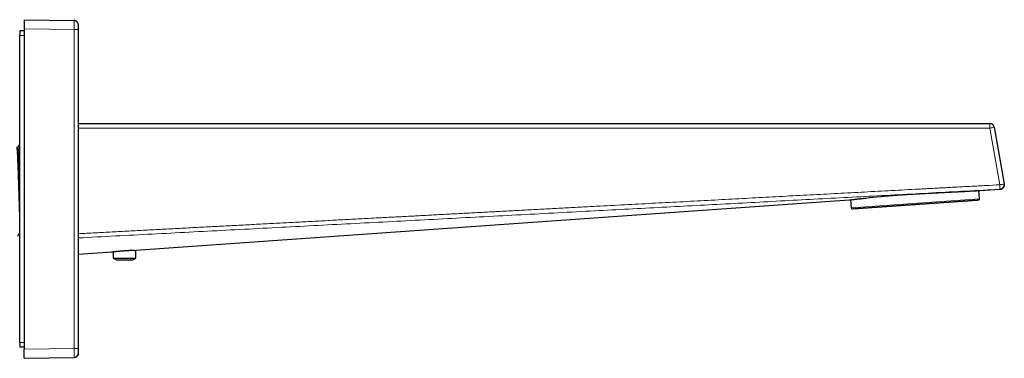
# Model space of a CAD drawing. Header units: millimetres. Extents: x 8 to 734, y 12 to 373.
# Tile 27 of 27: x 516 to 734, y 298 to 373. Entities that reach past the tile are written whole.
import ezdxf

# ---------------------------------------------------------------- set-up
doc = ezdxf.new("R2010")
doc.units = ezdxf.units.MM

msp = doc.modelspace()

# ---------------------------------------------------------------- linework, layer by layer
at = {"color": 7, "linetype": 'Continuous', "lineweight": 30}
for p, q in [((517.24, 373), (517.24, 371)), ((517.24, 373), (528.26, 372.81)), ((528.31, 372.8), (528.26, 372.81)), ((517.24, 370.5), (516.24, 370.5)), ((516.24, 370.5), (516.24, 369.5)), ((517.24, 371), (517.24, 300)), ((529.24, 371.81), (529.24, 371.83)), ((529.24, 300.19), (529.24, 370.81)), ((516.24, 301.5), (516.24, 369.5)), ((529.24, 350), (730.85, 350)), ((731.83, 349.17), (734.05, 336.61)), ((734.05, 336.57), (734.05, 336.59)), ((728.59, 333.3), (728.46, 335.09)), ((733.14, 335.42), (728.76, 335.11)), ((699.73, 333.06), (541.94, 321.9)), ((700.03, 333.1), (700.16, 331.31)), ((536.56, 321.52), (529.24, 321)), ((536.94, 321.56), (536.94, 320.2)), ((536.94, 320.2), (537.64, 319.8)), ((536.94, 320.2), (541.94, 320.2)), ((541.25, 319.8), (541.94, 320.2)), ((541.94, 320.2), (541.94, 321.9)), ((537.64, 319.8), (539.44, 319.8)), ((539.44, 319.8), (541.25, 319.8)), ((516.24, 301.5), (516.24, 300.5)), ((517.24, 300.5), (516.24, 300.5)), ((517.24, 298), (517.24, 300)), ((529.24, 299.12), (529.24, 299.19)), ((529.24, 299.11), (529.24, 299.14)), ((517.24, 298), (528.26, 298.19)), ((528.26, 298.19), (528.28, 298.19))]:
    msp.add_line(p, q, dxfattribs=at)
at = {"color": 252, "linetype": 'Continuous', "lineweight": 0}
for p, q in [((528.26, 370.81), (517.24, 371)), ((528.26, 370.81), (528.26, 300.19)), ((516.24, 369.5), (517.24, 369.5)), ((529.24, 349), (730.86, 349)), ((730.86, 349), (733.07, 336.44)), ((728.59, 333.3), (700.16, 331.31)), ((707.27, 333.85), (707.28, 333.85)), ((517.24, 301.5), (516.24, 301.5)), ((517.24, 300), (528.26, 300.19))]:
    msp.add_line(p, q, dxfattribs=at)
at = {"color": 7, "linetype": 'Continuous', "lineweight": 30}
for centre, radius, start, end in [((730.85, 349), 1, 10, 90), ((728.39, 333.28), 0.2, 274, 4), ((700.36, 331.32), 0.2, 184, 274)]:
    msp.add_arc(centre, radius, start, end, dxfattribs=at)
at = {"color": 252, "linetype": 'Continuous', "lineweight": 0}
for centre, radius, start, end in [((726.42, 349.75), 4.44, 359.4568, 3.2416), ((654.05, 349.04), 76.8, 359.9678, 0.4953), ((706.67, 487.63), 140.73, 279.8964, 280.2996), ((708.89, 475.07), 140.73, 279.8964, 280.2996)]:
    msp.add_arc(centre, radius, start, end, dxfattribs=at)
for points, knots in [([(528.26, 370.81), (528.26, 370.86), (528.26, 370.97), (528.26, 371.12), (528.26, 371.28), (528.27, 371.43), (528.27, 371.57), (528.27, 371.72), (528.27, 371.85), (528.27, 371.98), (528.27, 372.11), (528.27, 372.22), (528.27, 372.33), (528.27, 372.43), (528.27, 372.51), (528.27, 372.59), (528.27, 372.66), (528.27, 372.71), (528.26, 372.75), (528.26, 372.78), (528.26, 372.8), (528.26, 372.81), (528.26, 372.81)], [0, 0, 0, 0, 0.050001, 0.100002, 0.150002, 0.200002, 0.250002, 0.300002, 0.350002, 0.400001, 0.45, 0.5, 0.549999, 0.599999, 0.649998, 0.699998, 0.749997, 0.799997, 0.849998, 0.899998, 0.949999, 1, 1, 1, 1]), ([(733.07, 336.44), (732.04, 336.38), (729.97, 336.27), (726.85, 336.1), (723.73, 335.94), (720.6, 335.77), (717.47, 335.6), (714.38, 335.44), (711.35, 335.27), (708.38, 335.11), (705.39, 334.95), (702.4, 334.79), (699.4, 334.63), (696.39, 334.47), (693.38, 334.31), (690.36, 334.15), (687.33, 333.99), (684.31, 333.83), (681.31, 333.67), (678.31, 333.51), (675.31, 333.35), (672.29, 333.19), (669.24, 333.02), (666.16, 332.86), (663.08, 332.69), (659.99, 332.53), (656.91, 332.37), (653.84, 332.2), (650.79, 332.04), (647.73, 331.88), (644.46, 331.7), (640.99, 331.52), (637.32, 331.32), (633.64, 331.13), (629.95, 330.93), (626.25, 330.73), (622.72, 330.55), (619.36, 330.37), (616.17, 330.2), (612.98, 330.03), (609.78, 329.86), (606.59, 329.69), (603.41, 329.52), (600.24, 329.35), (597.07, 329.19), (593.69, 329.01), (590.1, 328.82), (586.3, 328.61), (582.48, 328.41), (578.66, 328.21), (574.83, 328.01), (570.99, 327.8), (567.14, 327.6), (563.28, 327.4), (559.41, 327.19), (555.53, 326.99), (551.64, 326.78), (547.82, 326.58), (544.06, 326.38), (540.37, 326.18), (536.67, 325.99), (532.96, 325.79), (530.48, 325.66), (529.24, 325.6)], [0, 0, 0, 0, 0.015231, 0.030501, 0.045809, 0.061156, 0.076541, 0.091966, 0.106544, 0.121156, 0.135803, 0.150485, 0.165201, 0.179951, 0.194735, 0.209554, 0.224407, 0.239295, 0.25395, 0.268638, 0.283359, 0.298114, 0.313171, 0.328262, 0.343388, 0.358548, 0.373742, 0.388699, 0.403688, 0.418711, 0.433767, 0.451734, 0.469748, 0.487809, 0.505917, 0.524071, 0.542273, 0.557878, 0.573517, 0.589191, 0.604899, 0.620641, 0.636136, 0.651663, 0.667224, 0.682818, 0.701426, 0.72008, 0.738782, 0.75753, 0.776326, 0.795168, 0.814058, 0.832994, 0.851978, 0.871008, 0.890085, 0.90921, 0.927284, 0.945401, 0.963559, 0.981758, 1, 1, 1, 1]), ([(733.12, 335.44), (733.12, 335.44), (733.12, 335.44), (733.12, 335.45), (733.12, 335.46), (733.12, 335.48), (733.12, 335.5), (733.12, 335.52), (733.11, 335.55), (733.11, 335.59), (733.11, 335.63), (733.11, 335.68), (733.11, 335.73), (733.1, 335.79), (733.1, 335.85), (733.1, 335.91), (733.1, 335.98), (733.09, 336.04), (733.09, 336.11), (733.09, 336.17), (733.08, 336.24), (733.08, 336.3), (733.08, 336.37), (733.07, 336.42), (733.07, 336.44)], [0, 0, 0, 0, 0.043779, 0.087169, 0.130171, 0.172788, 0.215019, 0.256867, 0.306579, 0.355744, 0.404368, 0.452453, 0.500002, 0.54755, 0.595635, 0.644258, 0.693423, 0.743134, 0.784982, 0.827213, 0.869829, 0.912831, 0.956221, 1, 1, 1, 1]), ([(529.24, 324.66), (534.69, 324.95), (545.57, 325.52), (561.9, 326.37), (578.22, 327.23), (594.55, 328.08), (610.86, 328.94), (627.17, 329.8), (643.02, 330.64), (658.41, 331.46), (673.35, 332.25), (688.29, 333.04), (703.23, 333.84), (718.17, 334.64), (728.13, 335.17), (733.12, 335.44)], [0, 0, 0, 0, 0.080082, 0.160163, 0.240245, 0.320311, 0.400345, 0.48034, 0.560299, 0.633572, 0.706833, 0.780095, 0.85337, 0.92667, 1, 1, 1, 1]), ([(707.27, 333.85), (707.18, 333.84), (706.99, 333.82), (706.72, 333.8), (706.45, 333.77), (706.18, 333.75), (705.92, 333.73), (705.66, 333.7), (705.4, 333.68), (705.14, 333.66), (704.87, 333.63), (704.61, 333.61), (704.35, 333.58), (704.1, 333.56), (703.84, 333.53), (703.59, 333.5), (703.35, 333.48), (703.11, 333.45), (702.88, 333.43), (702.66, 333.41), (702.45, 333.38), (702.26, 333.36), (702.07, 333.34), (701.89, 333.32), (701.71, 333.3), (701.53, 333.28), (701.36, 333.26), (701.2, 333.24), (701.05, 333.22), (700.9, 333.2), (700.77, 333.19), (700.64, 333.17), (700.53, 333.16), (700.42, 333.15), (700.32, 333.13), (700.23, 333.12), (700.14, 333.11), (700.06, 333.1), (699.99, 333.09), (699.93, 333.08), (699.87, 333.08), (699.83, 333.07), (699.79, 333.07), (699.77, 333.06), (699.75, 333.06), (699.74, 333.06), (699.73, 333.06), (699.73, 333.06)], [0, 0, 0, 0, 0.020506, 0.040987, 0.061444, 0.081876, 0.102283, 0.122665, 0.143022, 0.165385, 0.187719, 0.210022, 0.232296, 0.254541, 0.278101, 0.30163, 0.325126, 0.348592, 0.372027, 0.395431, 0.417472, 0.439487, 0.461478, 0.483445, 0.505389, 0.528639, 0.551865, 0.575069, 0.598251, 0.621412, 0.644554, 0.666357, 0.688144, 0.709917, 0.731676, 0.753423, 0.776476, 0.799517, 0.822548, 0.84557, 0.868585, 0.891592, 0.91328, 0.934964, 0.956645, 0.978323, 1, 1, 1, 1]), ([(728.73, 335.11), (728.73, 335.11), (728.72, 335.11), (728.7, 335.11), (728.66, 335.11), (728.62, 335.1), (728.57, 335.1), (728.52, 335.1), (728.46, 335.09), (728.39, 335.09), (728.31, 335.09), (728.23, 335.08), (728.13, 335.07), (728.03, 335.07), (727.92, 335.06), (727.8, 335.05), (727.68, 335.05), (727.55, 335.04), (727.42, 335.03), (727.28, 335.02), (727.14, 335.02), (726.98, 335.01), (726.82, 335), (726.64, 334.99), (726.46, 334.98), (726.27, 334.97), (726.07, 334.96), (725.87, 334.95), (725.67, 334.93), (725.47, 334.92), (725.26, 334.91), (725.04, 334.9), (724.82, 334.89), (724.58, 334.88), (724.33, 334.86), (724.08, 334.85), (723.82, 334.84), (723.55, 334.82), (723.28, 334.81), (723.01, 334.79), (722.75, 334.78), (722.48, 334.77), (722.2, 334.75), (721.91, 334.74), (721.61, 334.72), (721.31, 334.71), (720.99, 334.69), (720.68, 334.68), (720.35, 334.66), (720.03, 334.64), (719.72, 334.63), (719.4, 334.61), (719.09, 334.59), (718.77, 334.58), (718.44, 334.56), (718.1, 334.54), (717.75, 334.52), (717.4, 334.51), (717.05, 334.49), (716.7, 334.47), (716.35, 334.45), (716, 334.43), (715.66, 334.41), (715.33, 334.39), (714.99, 334.37), (714.64, 334.35), (714.29, 334.33), (713.93, 334.31), (713.57, 334.29), (713.21, 334.27), (712.85, 334.25), (712.5, 334.22), (712.15, 334.2), (711.82, 334.18), (711.48, 334.16), (711.15, 334.14), (710.82, 334.11), (710.47, 334.09), (710.13, 334.07), (709.79, 334.04), (709.45, 334.02), (709.11, 333.99), (708.79, 333.97), (708.47, 333.94), (708.16, 333.92), (707.86, 333.89), (707.56, 333.87), (707.37, 333.85), (707.27, 333.85)], [0, 0, 0, 0, 0.002238, 0.013801, 0.025367, 0.036939, 0.047854, 0.058776, 0.069703, 0.080639, 0.091582, 0.103198, 0.114824, 0.126461, 0.13811, 0.149771, 0.161445, 0.172465, 0.183497, 0.194543, 0.205601, 0.216674, 0.228434, 0.24021, 0.252003, 0.263814, 0.275643, 0.287491, 0.298678, 0.309883, 0.321105, 0.332344, 0.343601, 0.35556, 0.367538, 0.379537, 0.391557, 0.403596, 0.415656, 0.427045, 0.438451, 0.449875, 0.461316, 0.472773, 0.484942, 0.497129, 0.509332, 0.521552, 0.533788, 0.546039, 0.557603, 0.569179, 0.580767, 0.592366, 0.603975, 0.616298, 0.628631, 0.640973, 0.653324, 0.665681, 0.678044, 0.689705, 0.70137, 0.713037, 0.724706, 0.736376, 0.748752, 0.761127, 0.7735, 0.785869, 0.798234, 0.810593, 0.822241, 0.833882, 0.845516, 0.857142, 0.86876, 0.881072, 0.893372, 0.905661, 0.917938, 0.930201, 0.94245, 0.953987, 0.96551, 0.977021, 0.988517, 1, 1, 1, 1]), ([(733.12, 335.44), (733.12, 335.44), (733.13, 335.43), (733.13, 335.43), (733.13, 335.42), (733.13, 335.42), (733.13, 335.42), (733.13, 335.42), (733.14, 335.42), (733.14, 335.42), (733.14, 335.42), (733.14, 335.42), (733.14, 335.42), (733.14, 335.42)], [0, 0, 0, 0, 0.320704, 0.6414355, 0.6884778, 0.7355204, 0.7825633, 0.8296064, 0.8766495, 0.9235281, 0.9599302, 0.9958097, 1, 1, 1, 1]), ([(528.26, 298.19), (528.26, 298.19), (528.26, 298.2), (528.26, 298.22), (528.26, 298.25), (528.27, 298.29), (528.27, 298.34), (528.27, 298.41), (528.27, 298.49), (528.27, 298.57), (528.27, 298.67), (528.27, 298.78), (528.27, 298.89), (528.27, 299.02), (528.27, 299.15), (528.27, 299.28), (528.27, 299.43), (528.27, 299.57), (528.26, 299.72), (528.26, 299.88), (528.26, 300.03), (528.26, 300.14), (528.26, 300.19)], [0, 0, 0, 0, 0.050001, 0.100002, 0.150002, 0.200002, 0.250002, 0.300002, 0.350002, 0.400001, 0.45, 0.5, 0.549999, 0.599999, 0.649998, 0.699998, 0.749997, 0.799997, 0.849998, 0.899998, 0.949999, 1, 1, 1, 1])]:
    msp.add_open_spline(points, degree=3, knots=knots, dxfattribs=at)
at = {"color": 7, "linetype": 'Continuous', "lineweight": 30}
for points, knots in [([(529.24, 371.83), (529.24, 371.84), (529.24, 371.85), (529.24, 371.86), (529.24, 371.88), (529.24, 371.9), (529.24, 371.92), (529.23, 371.94), (529.23, 371.97), (529.22, 372.01), (529.21, 372.05), (529.2, 372.09), (529.19, 372.13), (529.17, 372.17), (529.16, 372.2), (529.14, 372.24), (529.12, 372.28), (529.1, 372.32), (529.07, 372.36), (529.04, 372.41), (529, 372.46), (528.96, 372.51), (528.9, 372.56), (528.85, 372.6), (528.79, 372.65), (528.72, 372.68), (528.66, 372.71), (528.61, 372.74), (528.55, 372.76), (528.51, 372.77), (528.48, 372.78), (528.46, 372.78), (528.44, 372.79), (528.41, 372.79), (528.38, 372.8), (528.34, 372.8), (528.32, 372.8), (528.31, 372.81)], [0, 0, 0, 0, 0.020967, 0.040586, 0.059276, 0.072993, 0.08671, 0.100685, 0.115178, 0.145579, 0.17464, 0.202053, 0.227963, 0.252555, 0.277393, 0.304012, 0.332494, 0.362912, 0.39533, 0.42981, 0.465909, 0.513889, 0.561479, 0.608679, 0.655489, 0.701906, 0.746353, 0.786962, 0.823729, 0.856682, 0.869152, 0.882897, 0.898106, 0.914919, 0.940009, 0.968326, 1, 1, 1, 1]), ([(529.24, 370.81), (529.24, 370.83), (529.24, 370.89), (529.24, 370.96), (529.24, 371.04), (529.24, 371.12), (529.24, 371.19), (529.24, 371.26), (529.24, 371.33), (529.24, 371.4), (529.24, 371.46), (529.24, 371.52), (529.24, 371.57), (529.24, 371.62), (529.24, 371.66), (529.24, 371.7), (529.24, 371.73), (529.24, 371.76), (529.24, 371.78), (529.24, 371.8), (529.24, 371.81), (529.24, 371.81), (529.24, 371.81)], [0, 0, 0, 0, 0.050259, 0.100078, 0.149766, 0.199637, 0.250002, 0.300206, 0.349996, 0.399684, 0.449583, 0.500004, 0.5502, 0.599982, 0.649663, 0.699556, 0.749972, 0.800234, 0.850055, 0.899747, 0.949625, 1, 1, 1, 1]), ([(515.57, 344.8), (515.57, 344.78), (515.59, 344.73), (515.62, 344.53), (515.66, 344.23), (515.69, 343.81), (515.72, 343.29), (515.75, 342.68), (515.78, 341.98), (515.81, 341.21), (515.85, 340.37), (515.88, 339.46), (515.91, 338.51), (515.94, 337.53), (515.97, 336.52), (516, 335.49), (516.04, 334.47), (516.07, 333.46), (516.1, 332.47), (516.13, 331.52), (516.16, 330.62), (516.19, 329.78), (516.22, 329.11), (516.24, 328.76), (516.24, 328.63)], [0, 0, 0, 0, 0.039359, 0.086099, 0.132838, 0.179578, 0.226318, 0.273057, 0.319797, 0.366537, 0.413277, 0.460017, 0.506757, 0.553497, 0.600236, 0.646976, 0.693716, 0.740456, 0.787196, 0.833936, 0.880676, 0.927416, 0.974157, 1, 1, 1, 1]), ([(516.24, 345.48), (516.22, 345.45), (516.1, 345.23), (515.97, 345.01), (515.86, 344.82)], [0, 0, 0, 0, 0.1463605, 1, 1, 1, 1]), ([(516.24, 337.71), (516.24, 337.78), (516.23, 338.2), (516.2, 338.92), (516.17, 339.87), (516.14, 340.77), (516.11, 341.61), (516.07, 342.37), (516.04, 343.04), (516.01, 343.62), (515.98, 344.1), (515.94, 344.46), (515.91, 344.7), (515.88, 344.82), (515.87, 344.8), (515.86, 344.8)], [0, 0, 0, 0, 0.018554, 0.102159, 0.18619, 0.270646, 0.355528, 0.440836, 0.526569, 0.612728, 0.699313, 0.786323, 0.873759, 0.961621, 1, 1, 1, 1]), ([(734.05, 336.61), (734.05, 336.6), (734.05, 336.58), (734.06, 336.56), (734.06, 336.53), (734.06, 336.51), (734.06, 336.48), (734.06, 336.46), (734.06, 336.43), (734.06, 336.4), (734.06, 336.36), (734.06, 336.32), (734.05, 336.28), (734.04, 336.24), (734.03, 336.2), (734.02, 336.16), (734.01, 336.12), (734, 336.08), (733.99, 336.05), (733.97, 336.01), (733.95, 335.97), (733.92, 335.92), (733.88, 335.87), (733.86, 335.83), (733.84, 335.81), (733.83, 335.8), (733.82, 335.79), (733.81, 335.77), (733.8, 335.76), (733.79, 335.75), (733.77, 335.74), (733.75, 335.71), (733.71, 335.68), (733.66, 335.63), (733.59, 335.59), (733.54, 335.56), (733.52, 335.55), (733.51, 335.54), (733.5, 335.54), (733.5, 335.54), (733.49, 335.53), (733.48, 335.53), (733.45, 335.52), (733.41, 335.5), (733.37, 335.49), (733.32, 335.47), (733.26, 335.46), (733.19, 335.44), (733.14, 335.44), (733.12, 335.44)], [0, 0, 0, 0, 0.016774, 0.031572, 0.046499, 0.061357, 0.07796, 0.090851, 0.106105, 0.123795, 0.147639, 0.173711, 0.196422, 0.218618, 0.243813, 0.272004, 0.296865, 0.31615, 0.33718, 0.359956, 0.39088, 0.424532, 0.460911, 0.500015, 0.507691, 0.515561, 0.523625, 0.531882, 0.540333, 0.548977, 0.557815, 0.583118, 0.609885, 0.653227, 0.69993, 0.749993, 0.753526, 0.75722, 0.761075, 0.765091, 0.769268, 0.773606, 0.796225, 0.819447, 0.845522, 0.878615, 0.915393, 0.955855, 1, 1, 1, 1]), ([(733.14, 335.42), (733.17, 335.42), (733.23, 335.43), (733.31, 335.45), (733.4, 335.47), (733.47, 335.51), (733.55, 335.54), (733.61, 335.58), (733.68, 335.63), (733.74, 335.68), (733.8, 335.74), (733.85, 335.79), (733.89, 335.85), (733.92, 335.9), (733.95, 335.95), (733.97, 336), (733.99, 336.04), (734.01, 336.09), (734.02, 336.13), (734.03, 336.17), (734.04, 336.21), (734.05, 336.24), (734.05, 336.26), (734.06, 336.28), (734.06, 336.3), (734.06, 336.31), (734.06, 336.32), (734.06, 336.33), (734.06, 336.35), (734.06, 336.37), (734.07, 336.38), (734.07, 336.4), (734.07, 336.41), (734.07, 336.43), (734.07, 336.44), (734.07, 336.45), (734.06, 336.47), (734.06, 336.48), (734.06, 336.49), (734.06, 336.5), (734.06, 336.51), (734.06, 336.52), (734.06, 336.53), (734.06, 336.54), (734.06, 336.54), (734.06, 336.55), (734.06, 336.56), (734.06, 336.56), (734.06, 336.57), (734.05, 336.57)], [0, 0, 0, 0, 0.026738, 0.052517, 0.077338, 0.101201, 0.124109, 0.146061, 0.171142, 0.194849, 0.217181, 0.238137, 0.257717, 0.27592, 0.292745, 0.308192, 0.322262, 0.334955, 0.348883, 0.360823, 0.371277, 0.380282, 0.387837, 0.393942, 0.398598, 0.401818, 0.4045, 0.407295, 0.413667, 0.421643, 0.431572, 0.443632, 0.457915, 0.474472, 0.493331, 0.514505, 0.538, 0.563815, 0.591946, 0.622388, 0.655134, 0.690179, 0.727517, 0.767149, 0.809077, 0.853308, 0.899856, 0.948744, 1, 1, 1, 1]), ([(734.05, 336.61), (734.05, 336.61), (734.05, 336.61), (734.05, 336.61), (734.05, 336.6), (734.05, 336.6), (734.05, 336.6), (734.05, 336.6), (734.05, 336.6), (734.05, 336.59), (734.05, 336.59), (734.05, 336.59), (734.05, 336.59), (734.05, 336.59)], [0, 0, 0, 0, 0.095778, 0.191053, 0.285825, 0.380093, 0.473858, 0.567119, 0.654591, 0.741614, 0.82819, 0.914319, 1, 1, 1, 1]), ([(699.75, 333.06), (699.75, 333.06), (699.75, 333.06), (699.76, 333.06), (699.76, 333.06), (699.77, 333.06), (699.79, 333.07), (699.8, 333.07), (699.82, 333.07), (699.84, 333.07), (699.86, 333.07), (699.88, 333.08), (699.9, 333.08), (699.92, 333.08), (699.95, 333.09), (699.98, 333.09), (700.03, 333.1), (700.09, 333.1), (700.16, 333.11), (700.24, 333.12), (700.32, 333.13), (700.4, 333.14), (700.48, 333.15), (700.57, 333.16), (700.67, 333.18), (700.77, 333.19), (700.88, 333.2), (700.99, 333.21), (701.1, 333.23), (701.19, 333.24), (701.29, 333.25), (701.4, 333.26), (701.5, 333.27), (701.6, 333.29), (701.7, 333.3), (701.8, 333.31), (701.9, 333.32), (702.01, 333.33), (702.11, 333.34), (702.22, 333.36), (702.33, 333.37), (702.44, 333.38), (702.56, 333.39), (702.67, 333.41), (702.77, 333.42), (702.86, 333.43), (702.95, 333.44), (703.04, 333.45), (703.13, 333.46), (703.21, 333.46), (703.28, 333.47), (703.33, 333.48), (703.39, 333.48), (703.44, 333.49), (703.49, 333.49), (703.55, 333.5), (703.58, 333.5), (703.6, 333.5)], [0, 0, 0, 0, 0.016463, 0.036625, 0.056156, 0.075054, 0.09332, 0.110954, 0.127956, 0.144326, 0.160796, 0.176573, 0.191655, 0.206042, 0.219853, 0.233554, 0.262702, 0.291562, 0.320136, 0.348425, 0.376429, 0.401661, 0.427097, 0.452901, 0.479073, 0.505616, 0.532531, 0.559819, 0.581523, 0.603119, 0.624196, 0.644753, 0.664788, 0.684302, 0.703293, 0.721721, 0.739739, 0.757821, 0.776022, 0.794341, 0.812449, 0.830711, 0.849426, 0.868662, 0.881775, 0.89512, 0.908698, 0.922274, 0.935071, 0.947025, 0.955826, 0.964106, 0.971863, 0.979098, 0.985959, 0.993097, 1, 1, 1, 1]), ([(728.76, 335.11), (728.75, 335.11), (728.74, 335.11), (728.72, 335.11), (728.69, 335.11), (728.65, 335.11), (728.61, 335.1), (728.55, 335.1), (728.5, 335.1), (728.47, 335.09), (728.46, 335.09)], [0, 0, 0, 0, 0.130369, 0.268352, 0.406372, 0.544442, 0.682572, 0.812875, 0.943251, 1, 1, 1, 1]), ([(728.76, 335.11), (728.76, 335.11), (728.76, 335.11), (728.75, 335.11), (728.73, 335.11), (728.73, 335.11)], [0, 0, 0, 0, 0.356308, 0.712628, 1, 1, 1, 1]), ([(728.74, 335.11), (728.74, 335.11), (728.74, 335.11), (728.74, 335.11), (728.74, 335.11)], [0, 0, 0, 0, 0.097338, 1, 1, 1, 1]), ([(733.14, 335.42), (733.14, 335.42), (733.14, 335.42), (733.14, 335.42), (733.14, 335.42), (733.14, 335.42), (733.14, 335.42)], [0, 0, 0, 0, 0.230657, 0.48897, 0.744968, 1, 1, 1, 1]), ([(699.74, 333.06), (699.74, 333.06), (699.73, 333.06), (699.73, 333.06), (699.73, 333.06)], [0, 0, 0, 0, 0.296102, 1, 1, 1, 1]), ([(700.37, 331.12), (700.37, 331.12), (700.37, 331.12), (700.38, 331.12), (700.38, 331.12), (700.39, 331.12), (700.41, 331.12), (700.42, 331.13), (700.44, 331.13), (700.45, 331.13), (700.48, 331.13), (700.52, 331.13), (700.57, 331.14), (700.64, 331.14), (700.71, 331.15), (700.78, 331.15), (700.84, 331.16), (700.9, 331.16), (700.96, 331.16), (701.03, 331.17), (701.1, 331.17), (701.18, 331.18), (701.28, 331.19), (701.39, 331.19), (701.52, 331.2), (701.65, 331.21), (701.79, 331.22), (701.93, 331.23), (702.03, 331.24), (702.09, 331.24)], [0, 0, 0, 0, 0.022998, 0.068184, 0.09355, 0.118926, 0.144314, 0.16972, 0.195148, 0.220601, 0.246084, 0.294832, 0.343499, 0.392113, 0.440704, 0.489299, 0.521135, 0.552993, 0.584882, 0.61681, 0.647926, 0.678027, 0.724042, 0.77001, 0.815955, 0.861903, 0.907876, 0.953901, 1, 1, 1, 1]), ([(702.09, 331.24), (702.14, 331.25), (702.24, 331.25), (702.41, 331.26), (702.58, 331.28), (702.75, 331.29), (702.91, 331.3), (703.06, 331.31), (703.18, 331.32), (703.31, 331.33), (703.44, 331.34), (703.58, 331.35), (703.75, 331.36), (703.94, 331.37), (704.17, 331.39), (704.4, 331.4), (704.59, 331.42), (704.75, 331.43), (704.86, 331.44), (704.97, 331.44), (705.08, 331.45), (705.19, 331.46), (705.31, 331.47), (705.46, 331.48), (705.67, 331.49), (705.92, 331.51), (706.17, 331.53), (706.43, 331.55), (706.66, 331.56), (706.87, 331.58), (707.05, 331.59), (707.22, 331.6), (707.4, 331.61), (707.58, 331.63), (707.8, 331.64), (708.05, 331.66), (708.35, 331.68), (708.64, 331.7), (708.94, 331.72), (709.23, 331.74), (709.53, 331.76), (709.83, 331.78), (710.13, 331.81), (710.44, 331.83), (710.75, 331.85), (711.07, 331.87), (711.38, 331.89), (711.7, 331.91), (711.98, 331.93), (712.22, 331.95), (712.43, 331.97), (712.64, 331.98), (712.86, 332), (713.07, 332.01), (713.31, 332.03), (713.6, 332.05), (713.91, 332.07), (714.23, 332.09), (714.55, 332.11), (714.82, 332.13), (715.04, 332.15), (715.22, 332.16), (715.4, 332.17), (715.57, 332.19), (715.75, 332.2), (715.93, 332.21), (716.16, 332.23), (716.44, 332.25), (716.78, 332.27), (717.12, 332.29), (717.45, 332.32), (717.74, 332.34), (718, 332.35), (718.21, 332.37), (718.43, 332.38), (718.64, 332.4), (718.84, 332.41), (719.08, 332.43), (719.35, 332.45), (719.65, 332.47), (719.95, 332.49), (720.24, 332.51), (720.53, 332.53), (720.82, 332.55), (721.1, 332.57), (721.39, 332.59), (721.66, 332.61), (721.94, 332.63), (722.2, 332.65), (722.44, 332.67), (722.64, 332.68), (722.81, 332.69), (722.98, 332.7), (723.14, 332.71), (723.31, 332.73), (723.51, 332.74), (723.73, 332.76), (723.98, 332.77), (724.22, 332.79), (724.41, 332.8), (724.56, 332.81), (724.66, 332.82), (724.77, 332.83), (724.87, 332.84), (724.97, 332.84), (725.06, 332.85), (725.2, 332.86), (725.36, 332.87), (725.56, 332.88), (725.74, 332.9), (725.93, 332.91), (726.08, 332.92), (726.22, 332.93), (726.33, 332.94), (726.43, 332.94), (726.54, 332.95), (726.64, 332.96), (726.76, 332.97), (726.89, 332.98), (727.03, 332.99), (727.17, 333), (727.3, 333.01), (727.42, 333.01), (727.54, 333.02), (727.64, 333.03), (727.74, 333.04), (727.84, 333.04), (727.92, 333.05), (728, 333.05), (728.08, 333.06), (728.14, 333.06), (728.19, 333.07), (728.23, 333.07), (728.27, 333.07), (728.29, 333.07), (728.32, 333.08), (728.34, 333.08), (728.36, 333.08), (728.38, 333.08), (728.39, 333.08), (728.4, 333.08), (728.4, 333.08), (728.4, 333.08)], [0, 0, 0, 0, 0.008703, 0.017394, 0.026075, 0.034753, 0.043431, 0.049115, 0.054803, 0.060496, 0.066195, 0.072057, 0.078097, 0.087145, 0.096183, 0.105216, 0.114249, 0.118307, 0.122366, 0.126427, 0.130491, 0.134557, 0.138627, 0.142701, 0.151286, 0.159856, 0.168416, 0.176971, 0.185524, 0.191125, 0.196729, 0.202337, 0.20795, 0.21357, 0.219196, 0.227965, 0.236718, 0.24546, 0.254196, 0.26293, 0.271512, 0.280101, 0.288702, 0.29732, 0.306088, 0.314841, 0.323583, 0.332319, 0.341054, 0.346774, 0.352498, 0.358225, 0.363957, 0.369697, 0.375444, 0.384029, 0.392599, 0.401159, 0.409713, 0.418266, 0.423067, 0.42787, 0.432676, 0.437485, 0.442298, 0.447115, 0.451939, 0.461166, 0.470378, 0.479579, 0.488776, 0.497975, 0.504, 0.51003, 0.516066, 0.52211, 0.527999, 0.533695, 0.542404, 0.551104, 0.5598, 0.568497, 0.5772, 0.585913, 0.59464, 0.603342, 0.612031, 0.620712, 0.629389, 0.638067, 0.643752, 0.649441, 0.655135, 0.660834, 0.666697, 0.672737, 0.681785, 0.690823, 0.699856, 0.708889, 0.712947, 0.717006, 0.721067, 0.72513, 0.729197, 0.733267, 0.737341, 0.745926, 0.754496, 0.763056, 0.771611, 0.780164, 0.785765, 0.791369, 0.796977, 0.80259, 0.808209, 0.813836, 0.822605, 0.831358, 0.8401, 0.848836, 0.85757, 0.866152, 0.874741, 0.883342, 0.89196, 0.900728, 0.909481, 0.918223, 0.926959, 0.935694, 0.941414, 0.947137, 0.952865, 0.958597, 0.964337, 0.970084, 0.978668, 0.987239, 0.995799, 1, 1, 1, 1]), ([(515.81, 325.04), (515.92, 325.23), (516.07, 325.48), (516.21, 325.73), (516.24, 325.79)], [0, 0, 0, 0, 0.760208, 1, 1, 1, 1]), ([(541.65, 321.89), (541.63, 321.89), (541.59, 321.89), (541.52, 321.89), (541.45, 321.88), (541.38, 321.88), (541.3, 321.88), (541.21, 321.88), (541.11, 321.87), (541, 321.87), (540.88, 321.86), (540.76, 321.86), (540.63, 321.85), (540.5, 321.85), (540.37, 321.84), (540.23, 321.83), (540.09, 321.82), (539.94, 321.82), (539.8, 321.81), (539.65, 321.8), (539.5, 321.79), (539.34, 321.78), (539.19, 321.77), (539.04, 321.75), (538.88, 321.74), (538.73, 321.73), (538.58, 321.72), (538.43, 321.71), (538.29, 321.69), (538.14, 321.68), (538, 321.67), (537.86, 321.66), (537.73, 321.64), (537.61, 321.63), (537.49, 321.62), (537.37, 321.61), (537.26, 321.6), (537.16, 321.58), (537.07, 321.57), (536.98, 321.57), (536.9, 321.56), (536.83, 321.55), (536.76, 321.54), (536.71, 321.53), (536.66, 321.53), (536.63, 321.53), (536.6, 321.52), (536.58, 321.52), (536.56, 321.52), (536.56, 321.52), (536.56, 321.52)], [0, 0, 0, 0, 0.0172914, 0.0345926, 0.0518841, 0.069531, 0.0871879, 0.1048349, 0.1252654, 0.1457112, 0.166142, 0.1871419, 0.208158, 0.2291582, 0.2500251, 0.2709076, 0.2917747, 0.3132219, 0.3346857, 0.3561331, 0.3774602, 0.3988035, 0.4201308, 0.4420611, 0.4640087, 0.485939, 0.5075448, 0.5291672, 0.550773, 0.5730102, 0.5952656, 0.6175025, 0.6390255, 0.6605654, 0.6820881, 0.7042656, 0.7264622, 0.7486392, 0.7696549, 0.7906874, 0.8117025, 0.8333721, 0.8550608, 0.8767299, 0.896962, 0.9172101, 0.9374419, 0.9582887, 0.9791533, 1, 1, 1, 1]), ([(541.65, 321.89), (541.66, 321.89), (541.69, 321.89), (541.73, 321.89), (541.76, 321.89), (541.8, 321.89), (541.82, 321.9), (541.85, 321.9), (541.88, 321.9), (541.9, 321.9), (541.92, 321.9), (541.93, 321.9), (541.94, 321.9), (541.94, 321.9), (541.94, 321.9)], [0, 0, 0, 0, 0.073443, 0.146886, 0.220702, 0.294518, 0.369503, 0.444487, 0.519874, 0.595261, 0.695829, 0.79664, 0.898195, 1, 1, 1, 1]), ([(528.28, 298.19), (528.29, 298.19), (528.29, 298.19), (528.31, 298.19), (528.32, 298.2), (528.34, 298.2), (528.36, 298.2), (528.38, 298.2), (528.4, 298.21), (528.44, 298.21), (528.5, 298.23), (528.57, 298.25), (528.63, 298.27), (528.69, 298.3), (528.74, 298.33), (528.79, 298.36), (528.83, 298.39), (528.88, 298.42), (528.92, 298.46), (528.97, 298.51), (529.02, 298.56), (529.06, 298.62), (529.09, 298.66), (529.11, 298.7), (529.13, 298.74), (529.15, 298.78), (529.16, 298.81), (529.18, 298.84), (529.18, 298.87), (529.19, 298.88), (529.2, 298.9), (529.2, 298.91), (529.2, 298.92), (529.21, 298.93), (529.21, 298.96), (529.22, 298.99), (529.23, 299.02), (529.24, 299.07), (529.24, 299.1), (529.24, 299.12)], [0, 0, 0, 0, 0.017187, 0.033025, 0.04768, 0.061362, 0.07433, 0.086886, 0.099361, 0.112091, 0.164852, 0.219475, 0.257228, 0.29691, 0.338569, 0.371113, 0.404769, 0.439537, 0.474966, 0.5225, 0.570666, 0.619692, 0.64959, 0.679869, 0.710535, 0.739334, 0.764262, 0.782273, 0.797966, 0.811586, 0.820643, 0.82891, 0.83686, 0.846566, 0.86662, 0.892146, 0.923002, 0.959018, 1, 1, 1, 1]), ([(529.23, 299.01), (529.23, 299.01), (529.22, 298.97), (529.2, 298.9), (529.17, 298.81), (529.13, 298.72), (529.08, 298.64), (529.02, 298.56), (528.96, 298.49), (528.89, 298.42), (528.81, 298.37), (528.73, 298.31), (528.64, 298.27), (528.55, 298.24), (528.45, 298.21), (528.38, 298.2), (528.34, 298.2), (528.33, 298.2)], [0, 0, 0, 0, 0.010787, 0.085136, 0.159485, 0.233834, 0.308184, 0.382533, 0.456882, 0.531231, 0.60558, 0.679929, 0.754278, 0.828627, 0.902977, 0.977326, 1, 1, 1, 1]), ([(529.24, 299.19), (529.24, 299.19), (529.24, 299.19), (529.24, 299.2), (529.24, 299.22), (529.24, 299.24), (529.24, 299.27), (529.24, 299.3), (529.24, 299.34), (529.24, 299.38), (529.24, 299.43), (529.24, 299.48), (529.24, 299.54), (529.24, 299.6), (529.24, 299.67), (529.24, 299.74), (529.24, 299.81), (529.24, 299.88), (529.24, 299.96), (529.24, 300.04), (529.24, 300.11), (529.24, 300.17), (529.24, 300.19)], [0, 0, 0, 0, 0.050259, 0.100078, 0.149766, 0.199637, 0.250002, 0.300206, 0.349996, 0.399684, 0.449583, 0.500004, 0.5502, 0.599982, 0.649663, 0.699556, 0.749972, 0.800234, 0.850055, 0.899747, 0.949625, 1, 1, 1, 1]), ([(528.31, 298.19), (528.31, 298.19), (528.33, 298.2), (528.36, 298.2), (528.38, 298.2), (528.4, 298.21), (528.42, 298.21), (528.45, 298.22), (528.47, 298.22), (528.49, 298.22), (528.5, 298.23)], [0, 0, 0, 0, 0.194525, 0.361763, 0.503767, 0.595705, 0.677413, 0.781002, 0.888247, 1, 1, 1, 1])]:
    msp.add_open_spline(points, degree=3, knots=knots, dxfattribs=at)
at = {"color": 252, "linetype": 'Continuous', "lineweight": 0}
for points in [[(528.26, 370.81), (528.29, 370.81), (528.36, 370.81), (528.45, 370.81), (528.55, 370.81), (528.64, 370.81), (528.73, 370.81), (528.81, 370.81), (528.89, 370.81), (528.96, 370.81), (529.02, 370.81), (529.08, 370.81), (529.13, 370.81), (529.17, 370.81), (529.2, 370.81), (529.23, 370.81), (529.24, 370.81), (529.24, 370.81), (529.24, 370.81)], [(529.24, 300.19), (529.24, 300.19), (529.24, 300.19), (529.23, 300.19), (529.2, 300.19), (529.17, 300.19), (529.13, 300.19), (529.08, 300.19), (529.02, 300.19), (528.96, 300.19), (528.89, 300.19), (528.81, 300.19), (528.73, 300.19), (528.64, 300.19), (528.55, 300.19), (528.45, 300.19), (528.36, 300.19), (528.29, 300.19), (528.26, 300.19)]]:
    msp.add_open_spline(points, degree=3, dxfattribs=at)

doc.saveas('drawing.dxf')
